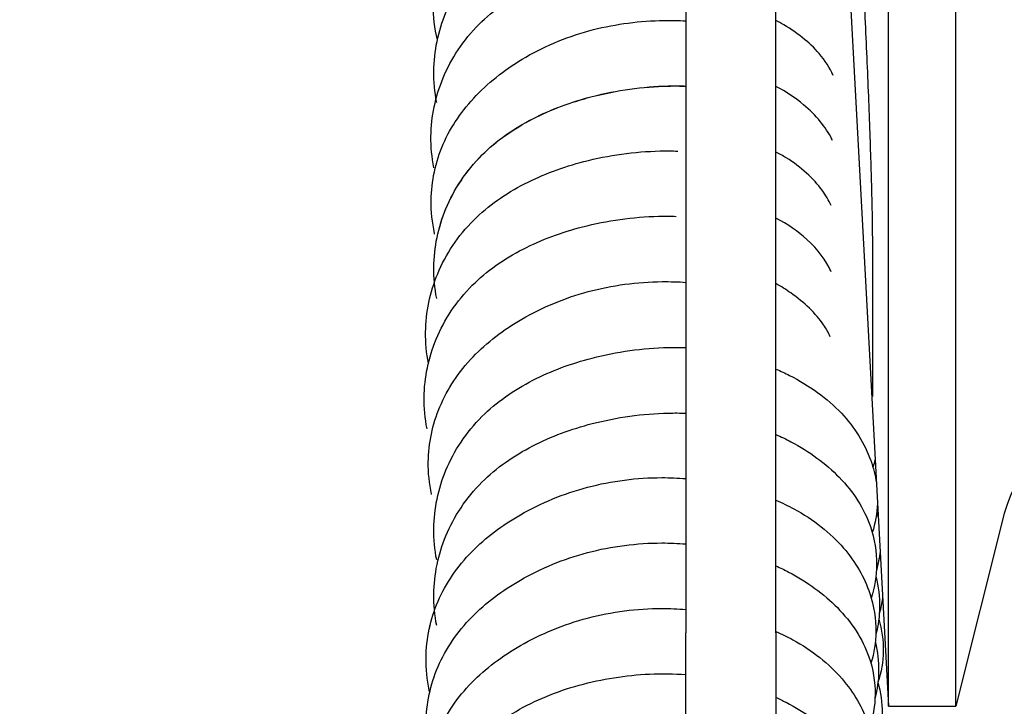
# Model space of a CAD drawing. Header units: millimetres. Extents: x 49320 to 60117, y -4209 to 20568.
# Tile 41 of 252: x 52403.54 to 52407.92, y -1972.93 to -1969.88. Entities that reach past the tile are written whole.
import ezdxf

# ---------------------------------------------------------------- set-up
doc = ezdxf.new("R2010")
doc.units = ezdxf.units.MM
doc.layers.add('_mt_hatch żelbet', color=8, linetype='Continuous', lineweight=9)
doc.layers.add('_mt_widok', color=253, linetype='Continuous')
doc.layers.add('ARCATA', color=4, linetype='Continuous')

# ---------------------------------------------------------------- blocks, each defined once
blk = doc.blocks.new('WINDA 1 DZ')
at = {"layer": 'ARCATA', "color": 5, "true_color": 0x1414ff}
for p, q in [((169.925, 76.9332), (169.925, 65.3942)), ((169.925, 76.9332), (169.925, 65.3942)), ((170.325, 65.3942), (170.325, 75.1687)), ((170.325, 65.3942), (170.325, 75.1687)), ((170.825, 65.0677), (170.825, 75.0437)), ((170.825, 65.0677), (170.825, 75.0437)), ((171.125, 65.0677), (171.125, 75.0437)), ((171.125, 65.0677), (171.125, 75.0437)), ((170.325, 74.2927), (170.825, 65.0677)), ((170.325, 74.2927), (170.825, 65.0677)), ((171.34, 65.9244), (171.125, 65.0677)), ((171.34, 65.9244), (171.125, 65.0677)), ((169.925, 62.8059), (169.925, 65.3942)), ((169.925, 62.8059), (169.925, 65.3942)), ((170.325, 65.3942), (170.325, 62.8059)), ((170.325, 65.3942), (170.325, 62.8059)), ((170.825, 65.0677), (171.125, 65.0677)), ((170.825, 65.0677), (171.125, 65.0677))]:
    blk.add_line(p, q, dxfattribs=at)
blk.add_arc((171.825, 65.8027), 0.5, 14.1209, 165.9106, dxfattribs=at)
blk.add_arc((171.825, 65.8027), 0.5, 14.1209, 165.9106, dxfattribs=at)
for points, knots in [([(168.82, 68.0312), (168.8076, 68.0827), (168.8015, 68.1354), (168.803, 68.2701), (168.8208, 68.3538), (168.887, 68.5097), (168.9354, 68.5837), (169.0595, 68.7197), (169.1386, 68.7825), (169.3113, 68.8784), (169.4051, 68.9144), (169.6016, 68.9654), (169.7069, 68.9802), (169.8489, 68.9855), (169.887, 68.9854), (169.925, 68.9839)], [114.550585, 114.550585, 114.550585, 114.550585, 114.744712, 114.744712, 115.051956, 115.051956, 115.357566, 115.357566, 115.681295, 115.681295, 115.983868, 115.983868, 116.296592, 116.296592, 116.410772, 116.410772, 116.410772, 116.410772]), ([(168.8169, 67.7528), (168.8078, 67.7989), (168.8036, 67.8457), (168.8052, 67.9798), (168.8233, 68.0685), (168.8935, 68.2376), (168.9477, 68.3201), (169.0813, 68.4537), (169.1592, 68.5082), (169.3258, 68.5937), (169.4156, 68.6268), (169.6172, 68.6789), (169.7326, 68.695), (169.8725, 68.6982), (169.8988, 68.6981), (169.925, 68.6973)], [108.382428, 108.382428, 108.382428, 108.382428, 108.555859, 108.555859, 108.883904, 108.883904, 109.220438, 109.220438, 109.520731, 109.520731, 109.810194, 109.810194, 110.152053, 110.152053, 110.230745, 110.230745, 110.230745, 110.230745]), ([(170.755, 67.1327), (170.755, 67.1755), (170.7542, 67.2366), (170.7507, 67.3866), (170.7481, 67.4783), (170.7412, 67.6803), (170.7368, 67.7935), (170.7271, 68.0241), (170.7215, 68.1445), (170.7098, 68.3762), (170.7035, 68.4906), (170.6957, 68.6215), (170.6941, 68.6472), (170.6926, 68.6723)], [0, 0, 0, 0, 0.345939, 0.345939, 0.699634, 0.699634, 1.056192, 1.056192, 1.408824, 1.408824, 1.756655, 1.756655, 1.843788, 1.843788, 1.843788, 1.843788]), ([(170.755, 67.1327), (170.755, 67.1755), (170.7542, 67.2366), (170.7507, 67.3866), (170.7481, 67.4783), (170.7412, 67.6803), (170.7368, 67.7935), (170.7271, 68.0241), (170.7215, 68.1445), (170.7098, 68.3762), (170.7035, 68.4906), (170.6957, 68.6215), (170.6941, 68.6472), (170.6926, 68.6723)], [0, 0, 0, 0, 0.345939, 0.345939, 0.699634, 0.699634, 1.056192, 1.056192, 1.408824, 1.408824, 1.756655, 1.756655, 1.843788, 1.843788, 1.843788, 1.843788]), ([(168.8043, 67.4624), (168.7952, 67.5086), (168.791, 67.5554), (168.7926, 67.6895), (168.8107, 67.7782), (168.8809, 67.9473), (168.9351, 68.0298), (169.0687, 68.1634), (169.1466, 68.2179), (169.3132, 68.3034), (169.403, 68.3365), (169.6047, 68.3886), (169.7201, 68.4047), (169.86, 68.4079), (169.8862, 68.4078), (169.9124, 68.4069)], [108.382428, 108.382428, 108.382428, 108.382428, 108.555859, 108.555859, 108.883904, 108.883904, 109.220438, 109.220438, 109.520731, 109.520731, 109.810194, 109.810194, 110.152053, 110.152053, 110.230745, 110.230745, 110.230745, 110.230745]), ([(168.8077, 67.1702), (168.7969, 67.2189), (168.7917, 67.2684), (168.7932, 67.402), (168.8112, 67.4878), (168.8799, 67.6454), (168.9307, 67.7189), (169.055, 67.8483), (169.1299, 67.9061), (169.3034, 68.0068), (169.4063, 68.049), (169.6146, 68.1022), (169.7218, 68.1157), (169.8597, 68.1177), (169.8924, 68.1171), (169.925, 68.1153)], [96.014654, 96.014654, 96.014654, 96.014654, 96.197652, 96.197652, 96.512417, 96.512417, 96.817267, 96.817267, 97.122277, 97.122277, 97.45726, 97.45726, 97.773755, 97.773755, 97.871975, 97.871975, 97.871975, 97.871975]), ([(170.5798, 67.8729), (170.5643, 67.9061), (170.5433, 67.939), (170.4743, 68.02), (170.4162, 68.0664), (170.3399, 68.1086), (170.3325, 68.1125), (170.325, 68.1164)], [271.5325211, 271.5325211, 271.5325211, 271.5325211, 271.7095942, 271.7095942, 271.9921343, 271.9921343, 272.0219282, 272.0219282, 272.0219282, 272.0219282]), ([(168.8169, 66.8812), (168.8078, 66.9274), (168.8036, 66.9741), (168.8052, 67.1082), (168.8233, 67.197), (168.8935, 67.366), (168.9477, 67.4485), (169.0813, 67.5821), (169.1592, 67.6366), (169.3258, 67.7221), (169.4156, 67.7552), (169.6172, 67.8074), (169.7326, 67.8234), (169.8725, 67.8267), (169.8988, 67.8265), (169.925, 67.8257)], [108.382428, 108.382428, 108.382428, 108.382428, 108.555859, 108.555859, 108.883904, 108.883904, 109.220438, 109.220438, 109.520731, 109.520731, 109.810194, 109.810194, 110.152053, 110.152053, 110.230745, 110.230745, 110.230745, 110.230745]), ([(168.8169, 66.8806), (168.8078, 66.9268), (168.8036, 66.9736), (168.8052, 67.1076), (168.8233, 67.1964), (168.8935, 67.3655), (168.9477, 67.4479), (169.0813, 67.5816), (169.1592, 67.6361), (169.3258, 67.7215), (169.4156, 67.7547), (169.6172, 67.8068), (169.7326, 67.8229), (169.8725, 67.8261), (169.8988, 67.826), (169.925, 67.8251)], [108.382428, 108.382428, 108.382428, 108.382428, 108.555859, 108.555859, 108.883904, 108.883904, 109.220438, 109.220438, 109.520731, 109.520731, 109.810194, 109.810194, 110.152053, 110.152053, 110.230745, 110.230745, 110.230745, 110.230745]), ([(170.577, 67.5829), (170.5758, 67.5853), (170.5747, 67.5877), (170.5467, 67.6429), (170.5036, 67.6958), (170.4124, 67.7721), (170.3709, 67.7999), (170.325, 67.8243)], [276.7523237, 276.7523237, 276.7523237, 276.7523237, 276.7652906, 276.7652906, 277.0516604, 277.0516604, 277.2353716, 277.2353716, 277.2353716, 277.2353716]), ([(168.7804, 66.5919), (168.7713, 66.6381), (168.7671, 66.6849), (168.7687, 66.819), (168.7868, 66.9077), (168.857, 67.0768), (168.9112, 67.1593), (169.0448, 67.2929), (169.1228, 67.3474), (169.2893, 67.4329), (169.3791, 67.466), (169.5808, 67.5181), (169.6962, 67.5342), (169.8361, 67.5374), (169.8623, 67.5373), (169.8885, 67.5364)], [108.382428, 108.382428, 108.382428, 108.382428, 108.555859, 108.555859, 108.883904, 108.883904, 109.220438, 109.220438, 109.520731, 109.520731, 109.810194, 109.810194, 110.152053, 110.152053, 110.230745, 110.230745, 110.230745, 110.230745]), ([(168.7804, 66.5919), (168.7713, 66.6381), (168.7671, 66.6849), (168.7687, 66.819), (168.7868, 66.9077), (168.857, 67.0768), (168.9112, 67.1593), (169.0448, 67.2929), (169.1228, 67.3474), (169.2893, 67.4329), (169.3791, 67.466), (169.5808, 67.5181), (169.6962, 67.5342), (169.8361, 67.5374), (169.8623, 67.5373), (169.8885, 67.5364)], [108.382428, 108.382428, 108.382428, 108.382428, 108.555859, 108.555859, 108.883904, 108.883904, 109.220438, 109.220438, 109.520731, 109.520731, 109.810194, 109.810194, 110.152053, 110.152053, 110.230745, 110.230745, 110.230745, 110.230745]), ([(170.5709, 67.2948), (170.56, 67.3175), (170.5465, 67.34), (170.4919, 67.4146), (170.4377, 67.4648), (170.356, 67.5153), (170.3408, 67.5239), (170.325, 67.5322)], [281.9758361, 281.9758361, 281.9758361, 281.9758361, 282.097171, 282.097171, 282.3878948, 282.3878948, 282.4508868, 282.4508868, 282.4508868, 282.4508868]), ([(168.7739, 66.3015), (168.7647, 66.3477), (168.7605, 66.3945), (168.7621, 66.5286), (168.7803, 66.6173), (168.8504, 66.7864), (168.9047, 66.8689), (169.0382, 67.0025), (169.1162, 67.057), (169.2827, 67.1425), (169.3726, 67.1756), (169.5742, 67.2277), (169.6896, 67.2438), (169.8295, 67.247), (169.8557, 67.2469), (169.882, 67.246)], [108.382428, 108.382428, 108.382428, 108.382428, 108.555859, 108.555859, 108.883904, 108.883904, 109.220438, 109.220438, 109.520731, 109.520731, 109.810194, 109.810194, 110.152053, 110.152053, 110.230745, 110.230745, 110.230745, 110.230745]), ([(170.5706, 66.9994), (170.548, 67.0494), (170.5119, 67.099), (170.4244, 67.1783), (170.3775, 67.2107), (170.325, 67.2388)], [287.1855743, 287.1855743, 287.1855743, 287.1855743, 287.4534784, 287.4534784, 287.6642537, 287.6642537, 287.6642537, 287.6642537]), ([(168.7941, 66.0101), (168.7839, 66.0574), (168.779, 66.1055), (168.7804, 66.2362), (168.798, 66.3204), (168.8645, 66.4789), (168.9149, 66.5551), (169.0398, 66.6855), (169.1141, 66.7422), (169.2849, 66.8412), (169.3853, 66.8829), (169.5957, 66.9401), (169.709, 66.9552), (169.8548, 66.9563), (169.89, 66.9551), (169.925, 66.9527)], [71.282673, 71.282673, 71.282673, 71.282673, 71.460081, 71.460081, 71.769765, 71.769765, 72.081717, 72.081717, 72.382609, 72.382609, 72.711632, 72.711632, 73.044683, 73.044683, 73.150513, 73.150513, 73.150513, 73.150513]), ([(170.5666, 66.7111), (170.5584, 66.7287), (170.5484, 66.7463), (170.502, 66.8141), (170.4515, 66.8631), (170.3701, 66.9202), (170.3481, 66.9341), (170.325, 66.9472)], [292.4084514, 292.4084514, 292.4084514, 292.4084514, 292.5045011, 292.5045011, 292.7839501, 292.7839501, 292.8787476, 292.8787476, 292.8787476, 292.8787476]), ([(168.8169, 65.7182), (168.8078, 65.7643), (168.8036, 65.8111), (168.8052, 65.9452), (168.8233, 66.0339), (168.8935, 66.203), (168.9477, 66.2855), (169.0813, 66.4191), (169.1592, 66.4736), (169.3258, 66.5591), (169.4156, 66.5922), (169.6172, 66.6443), (169.7326, 66.6604), (169.8725, 66.6636), (169.8988, 66.6635), (169.925, 66.6627)], [108.382428, 108.382428, 108.382428, 108.382428, 108.555859, 108.555859, 108.883904, 108.883904, 109.220438, 109.220438, 109.520731, 109.520731, 109.810194, 109.810194, 110.152053, 110.152053, 110.230745, 110.230745, 110.230745, 110.230745]), ([(170.325, 66.567), (170.3454, 66.5582), (170.3653, 66.5488), (170.4738, 66.4938), (170.5536, 66.4366), (170.6749, 66.3077), (170.7196, 66.2355), (170.7579, 66.128), (170.7662, 66.0946), (170.7712, 66.0609)], [67.4002191, 67.4002191, 67.4002191, 67.4002191, 67.4730984, 67.4730984, 67.808592, 67.808592, 68.1282885, 68.1282885, 68.2666616, 68.2666616, 68.2666616, 68.2666616]), ([(170.755, 66.445), (170.755, 66.445), (170.755, 66.445), (170.755, 66.4453), (170.755, 66.4464), (170.755, 66.4479)], [0.14409872, 0.14409872, 0.14409872, 0.14409872, 0.15041576, 0.15041576, 0.19796304, 0.19796304, 0.19796304, 0.19796304]), ([(170.755, 66.445), (170.755, 66.445), (170.755, 66.445), (170.755, 66.4453), (170.755, 66.4464), (170.755, 66.4479)], [0.14409872, 0.14409872, 0.14409872, 0.14409872, 0.15041576, 0.15041576, 0.19796304, 0.19796304, 0.19796304, 0.19796304]), ([(168.8169, 65.4265), (168.8078, 65.4727), (168.8036, 65.5195), (168.8052, 65.6535), (168.8233, 65.7423), (168.8935, 65.9114), (168.9477, 65.9938), (169.0813, 66.1275), (169.1592, 66.182), (169.3258, 66.2674), (169.4156, 66.3006), (169.6172, 66.3527), (169.7326, 66.3688), (169.8725, 66.372), (169.8988, 66.3719), (169.925, 66.371)], [108.382428, 108.382428, 108.382428, 108.382428, 108.555859, 108.555859, 108.883904, 108.883904, 109.220438, 109.220438, 109.520731, 109.520731, 109.810194, 109.810194, 110.152053, 110.152053, 110.230745, 110.230745, 110.230745, 110.230745]), ([(170.325, 66.2762), (170.3478, 66.2662), (170.3699, 66.2554), (170.4735, 66.2005), (170.5467, 66.1468), (170.6691, 66.0213), (170.7178, 65.9458), (170.7639, 65.8116), (170.773, 65.7539), (170.7717, 65.6476), (170.7636, 65.5976), (170.7484, 65.5491)], [61.218669, 61.218669, 61.218669, 61.218669, 61.300377, 61.300377, 61.614301, 61.614301, 61.948004, 61.948004, 62.182008, 62.182008, 62.386175, 62.386175, 62.386175, 62.386175]), ([(168.7839, 65.1393), (168.7738, 65.1868), (168.769, 65.235), (168.7704, 65.3678), (168.7884, 65.454), (168.8572, 65.6139), (168.909, 65.6895), (169.0348, 65.8176), (169.1084, 65.8732), (169.2797, 65.9716), (169.3817, 66.0135), (169.594, 66.0698), (169.7075, 66.0844), (169.8538, 66.0843), (169.8895, 66.0829), (169.925, 66.0801)], [52.730421, 52.730421, 52.730421, 52.730421, 52.908729, 52.908729, 53.225562, 53.225562, 53.537108, 53.537108, 53.833764, 53.833764, 54.167051, 54.167051, 54.500164, 54.500164, 54.607705, 54.607705, 54.607705, 54.607705]), ([(170.325, 65.9839), (170.3525, 65.972), (170.3791, 65.9592), (170.4914, 65.8985), (170.5674, 65.8387), (170.6781, 65.7099), (170.7179, 65.6409), (170.7608, 65.5137), (170.7703, 65.4555), (170.769, 65.3518), (170.7614, 65.3048), (170.7471, 65.2593)], [55.038635, 55.038635, 55.038635, 55.038635, 55.136581, 55.136581, 55.469974, 55.469974, 55.773639, 55.773639, 56.010248, 56.010248, 56.200223, 56.200223, 56.200223, 56.200223]), ([(168.7839, 64.8487), (168.7738, 64.8962), (168.769, 64.9444), (168.7704, 65.0772), (168.7884, 65.1634), (168.8572, 65.3233), (168.909, 65.3989), (169.0348, 65.5271), (169.1084, 65.5826), (169.2797, 65.6811), (169.3817, 65.7229), (169.594, 65.7793), (169.7075, 65.7938), (169.8538, 65.7938), (169.8895, 65.7923), (169.925, 65.7895)], [52.730421, 52.730421, 52.730421, 52.730421, 52.908729, 52.908729, 53.225562, 53.225562, 53.537108, 53.537108, 53.833764, 53.833764, 54.167051, 54.167051, 54.500164, 54.500164, 54.607705, 54.607705, 54.607705, 54.607705]), ([(170.325, 65.692), (170.3443, 65.6833), (170.3632, 65.6741), (170.4642, 65.6209), (170.5381, 65.5671), (170.661, 65.4417), (170.7104, 65.367), (170.7572, 65.2332), (170.7663, 65.1761), (170.7651, 65.0697), (170.7567, 65.019), (170.7412, 64.9699)], [48.858695, 48.858695, 48.858695, 48.858695, 48.928425, 48.928425, 49.24374, 49.24374, 49.577176, 49.577176, 49.807944, 49.807944, 50.015243, 50.015243, 50.015243, 50.015243]), ([(170.769, 65.645), (170.7807, 65.6002), (170.7864, 65.5543), (170.7853, 65.4686), (170.7798, 65.4278), (170.7693, 65.3878)], [86.7361604, 86.7361604, 86.7361604, 86.7361604, 86.9233429, 86.9233429, 87.08951, 87.08951, 87.08951, 87.08951]), ([(170.769, 65.645), (170.7807, 65.6002), (170.7864, 65.5543), (170.7853, 65.4686), (170.7798, 65.4278), (170.7693, 65.3878)], [86.7361604, 86.7361604, 86.7361604, 86.7361604, 86.9233429, 86.9233429, 87.08951, 87.08951, 87.08951, 87.08951]), ([(168.7839, 64.5575), (168.7738, 64.605), (168.769, 64.6532), (168.7704, 64.786), (168.7884, 64.8722), (168.8572, 65.0321), (168.909, 65.1077), (169.0348, 65.2359), (169.1084, 65.2914), (169.2797, 65.3899), (169.3817, 65.4317), (169.594, 65.4881), (169.7075, 65.5026), (169.8538, 65.5026), (169.8895, 65.5011), (169.925, 65.4983)], [52.730421, 52.730421, 52.730421, 52.730421, 52.908729, 52.908729, 53.225562, 53.225562, 53.537108, 53.537108, 53.833764, 53.833764, 54.167051, 54.167051, 54.500164, 54.500164, 54.607705, 54.607705, 54.607705, 54.607705]), ([(170.7822, 65.4553), (170.7959, 65.4083), (170.803, 65.3597), (170.8016, 65.2659), (170.7934, 65.2196), (170.7784, 65.1749)], [111.4799351, 111.4799351, 111.4799351, 111.4799351, 111.6772809, 111.6772809, 111.8630698, 111.8630698, 111.8630698, 111.8630698]), ([(170.7822, 65.4553), (170.7959, 65.4083), (170.803, 65.3597), (170.8016, 65.2659), (170.7934, 65.2196), (170.7784, 65.1749)], [111.4799351, 111.4799351, 111.4799351, 111.4799351, 111.6772809, 111.6772809, 111.8630698, 111.8630698, 111.8630698, 111.8630698]), ([(170.325, 65.4), (170.3507, 65.3887), (170.3756, 65.3765), (170.4858, 65.3167), (170.561, 65.257), (170.6714, 65.1285), (170.7113, 65.0595), (170.7542, 64.9324), (170.7638, 64.8743), (170.7624, 64.7708), (170.7548, 64.724), (170.7406, 64.6786)], [42.678367, 42.678367, 42.678367, 42.678367, 42.770453, 42.770453, 43.102137, 43.102137, 43.405942, 43.405942, 43.642141, 43.642141, 43.831394, 43.831394, 43.831394, 43.831394]), ([(170.7667, 65.3523), (170.7668, 65.3519), (170.7669, 65.3516), (170.7773, 65.3098), (170.782, 65.2675), (170.7811, 65.1846), (170.7755, 65.1433), (170.7652, 65.1028)], [80.554527, 80.554527, 80.554527, 80.554527, 80.5559078, 80.5559078, 80.728416, 80.728416, 80.897637, 80.897637, 80.897637, 80.897637]), ([(170.7667, 65.3523), (170.7668, 65.3519), (170.7669, 65.3516), (170.7773, 65.3098), (170.782, 65.2675), (170.7811, 65.1846), (170.7755, 65.1433), (170.7652, 65.1028)], [80.554527, 80.554527, 80.554527, 80.554527, 80.5559078, 80.5559078, 80.728416, 80.728416, 80.897637, 80.897637, 80.897637, 80.897637]), ([(168.7734, 64.2623), (168.7618, 64.3104), (168.756, 64.3596), (168.7574, 64.4867), (168.7745, 64.5657), (168.8361, 64.7164), (168.8821, 64.7898), (169.0024, 64.9278), (169.0808, 64.9928), (169.2545, 65.0948), (169.3505, 65.134), (169.5508, 65.1894), (169.6576, 65.2061), (169.8171, 65.2131), (169.8714, 65.2123), (169.925, 65.2084)], [34.172117, 34.172117, 34.172117, 34.172117, 34.352746, 34.352746, 34.643194, 34.643194, 34.943504, 34.943504, 35.272255, 35.272255, 35.585784, 35.585784, 35.903365, 35.903365, 36.065297, 36.065297, 36.065297, 36.065297]), ([(170.7784, 65.1748), (170.7909, 65.1296), (170.7973, 65.0831), (170.7962, 64.9973), (170.7906, 64.9575), (170.7803, 64.9186)], [105.2823669, 105.2823669, 105.2823669, 105.2823669, 105.471503, 105.471503, 105.633637, 105.633637, 105.633637, 105.633637]), ([(170.7784, 65.1748), (170.7909, 65.1296), (170.7973, 65.0831), (170.7962, 64.9973), (170.7906, 64.9575), (170.7803, 64.9186)], [105.2823669, 105.2823669, 105.2823669, 105.2823669, 105.471503, 105.471503, 105.633637, 105.633637, 105.633637, 105.633637]), ([(170.325, 65.1074), (170.3404, 65.1003), (170.3555, 65.0929), (170.4536, 65.0417), (170.5282, 64.988), (170.6534, 64.862), (170.7041, 64.7861), (170.7509, 64.6515), (170.7598, 64.5947), (170.7586, 64.4884), (170.7502, 64.4376), (170.7346, 64.3884)], [36.499065, 36.499065, 36.499065, 36.499065, 36.555012, 36.555012, 36.872014, 36.872014, 37.210215, 37.210215, 37.439759, 37.439759, 37.647533, 37.647533, 37.647533, 37.647533])]:
    blk.add_open_spline(points, degree=3, knots=knots, dxfattribs=at)
for points in [[(170.5761, 67.8806), (170.5751, 67.8799), (170.5742, 67.8792), (170.5733, 67.8785)], [(170.5761, 67.8806), (170.5751, 67.8799), (170.5742, 67.8792), (170.5733, 67.8785)], [(170.5788, 67.8737), (170.5789, 67.8739), (170.579, 67.8741), (170.5791, 67.8743)], [(170.5788, 67.8737), (170.5789, 67.8739), (170.579, 67.8741), (170.5791, 67.8743)], [(170.5727, 67.5916), (170.5717, 67.5908), (170.5707, 67.59), (170.5697, 67.5892)], [(170.5733, 67.5862), (170.5736, 67.5869), (170.574, 67.5876), (170.5744, 67.5883)], [(170.5694, 67.2978), (170.5691, 67.2975), (170.5687, 67.2972), (170.5684, 67.2969)], [(170.5697, 67.2958), (170.5698, 67.296), (170.5699, 67.2963), (170.57, 67.2965)], [(168.8069, 67.1667), (168.807, 67.1686), (168.8071, 67.1705), (168.8073, 67.1723)], [(170.755, 66.4479), (170.755, 66.5644), (170.755, 66.7958), (170.755, 67.1327)], [(170.755, 66.4479), (170.755, 66.5644), (170.755, 66.7958), (170.755, 67.1327)], [(170.5672, 67.0067), (170.5663, 67.006), (170.5655, 67.0053), (170.5646, 67.0046)], [(170.5664, 67.0031), (170.5668, 67.0039), (170.5673, 67.0048), (170.5677, 67.0056)], [(170.564, 66.7166), (170.5634, 66.7161), (170.5627, 66.7155), (170.5621, 66.715)], [(170.5642, 66.7132), (170.5644, 66.7137), (170.5647, 66.7142), (170.5649, 66.7147)], [(170.7655, 66.1646), (170.7627, 66.1533), (170.7594, 66.1422), (170.7558, 66.1311)], [(170.7655, 66.1646), (170.7627, 66.1533), (170.7594, 66.1422), (170.7558, 66.1311)], [(168.7938, 66.009), (168.7939, 66.0096), (168.7939, 66.0102), (168.794, 66.0108)], [(168.7938, 66.009), (168.7939, 66.0096), (168.7939, 66.0102), (168.794, 66.0108)], [(170.7762, 65.9689), (170.7744, 65.9257), (170.7667, 65.8821), (170.7533, 65.8398)], [(170.7762, 65.9689), (170.7744, 65.9257), (170.7667, 65.8821), (170.7533, 65.8398)], [(170.7732, 65.9321), (170.7756, 65.9233), (170.7777, 65.9144), (170.7796, 65.9055)], [(170.7732, 65.9321), (170.7756, 65.9233), (170.7777, 65.9144), (170.7796, 65.9055)], [(170.7877, 65.7556), (170.7847, 65.7278), (170.7792, 65.7), (170.7714, 65.6726)], [(170.7877, 65.7556), (170.7847, 65.7278), (170.7792, 65.7), (170.7714, 65.6726)], [(170.7868, 65.7479), (170.7874, 65.7458), (170.7879, 65.7436), (170.7885, 65.7415)], [(170.7868, 65.7479), (170.7874, 65.7458), (170.7879, 65.7436), (170.7885, 65.7415)], [(170.7989, 65.5484), (170.7958, 65.5261), (170.791, 65.5039), (170.7847, 65.482)], [(170.7989, 65.5484), (170.7958, 65.5261), (170.791, 65.5039), (170.7847, 65.482)], [(168.7865, 65.4232), (168.7865, 65.4242), (168.7866, 65.4253), (168.7867, 65.4263)], [(168.7865, 65.4232), (168.7865, 65.4242), (168.7866, 65.4253), (168.7867, 65.4263)], [(168.7828, 65.1353), (168.783, 65.1377), (168.7831, 65.1401), (168.7832, 65.1425)], [(168.7828, 65.1353), (168.783, 65.1377), (168.7831, 65.1401), (168.7832, 65.1425)]]:
    blk.add_open_spline(points, degree=3, dxfattribs=at)

msp = doc.modelspace()

# ---------------------------------------------------------------- hatches: boundary and pattern name
at = {"layer": '_mt_hatch żelbet', "ltscale": 2, "transparency": 33554687}
h = msp.add_hatch(dxfattribs=at)
h.set_pattern_fill('ANSI36', color=8)
h.set_pattern_definition([(45, (55916.9242, 1437.763), (1.683798, 6.173926), [7.9375, -1.5875, 0, -1.5875])])
edge = h.paths.add_edge_path()
edge.add_line((52283.3225, -2023), (52251.5763, -2023))
edge.add_line((52251.5763, -2023), (52251.5763, -1940.6))
edge.add_line((52251.5763, -1940.6), (52249.7263, -1940.6))
edge.add_line((52249.7263, -1940.6), (52249.6763, -1940.55))
edge.add_arc((52249.6263, -1940.55), 0.05, 0, 90)
edge.add_line((52249.6263, -1940.5), (52247.1263, -1940.5))
edge.add_line((52247.1263, -1940.5), (52247.1263, -1940.575))
edge.add_line((52247.1263, -1940.575), (52247.1013, -1940.6))
edge.add_line((52247.1013, -1940.6), (52246.9013, -1940.6))
edge.add_line((52246.9013, -1940.6), (52246.8763, -1940.575))
edge.add_line((52246.8763, -1940.575), (52246.8763, -1940.5))
edge.add_line((52246.8763, -1940.5), (52246.8263, -1940.5))
edge.add_line((52246.8263, -1940.5), (52246.8263, -1939.5))
edge.add_line((52246.8263, -1939.5), (52246.8763, -1939.5))
edge.add_line((52246.8763, -1939.5), (52246.8763, -1939.425))
edge.add_line((52246.8763, -1939.425), (52246.9013, -1939.4))
edge.add_line((52246.9013, -1939.4), (52247.1013, -1939.4))
edge.add_line((52247.1013, -1939.4), (52247.1263, -1939.425))
edge.add_line((52247.1263, -1939.425), (52247.1263, -1939.5))
edge.add_line((52247.1263, -1939.5), (52249.6263, -1939.5))
edge.add_arc((52249.6263, -1939.45), 0.05, 270, 360)
edge.add_line((52249.6763, -1939.45), (52249.7263, -1939.4))
edge.add_line((52249.7263, -1939.4), (52251.5763, -1939.4))
edge.add_line((52251.5763, -1939.4), (52251.5763, -1932.6))
edge.add_line((52251.5763, -1932.6), (52249.7263, -1932.6))
edge.add_line((52249.7263, -1932.6), (52249.6763, -1932.55))
edge.add_arc((52249.6263, -1932.55), 0.05, 0, 90)
edge.add_line((52249.6263, -1932.5), (52247.1263, -1932.5))
edge.add_line((52247.1263, -1932.5), (52247.1263, -1932.575))
edge.add_line((52247.1263, -1932.575), (52247.1013, -1932.6))
edge.add_line((52247.1013, -1932.6), (52246.9013, -1932.6))
edge.add_line((52246.9013, -1932.6), (52246.8763, -1932.575))
edge.add_line((52246.8763, -1932.575), (52246.8763, -1932.5))
edge.add_line((52246.8763, -1932.5), (52246.8263, -1932.5))
edge.add_line((52246.8263, -1932.5), (52246.8263, -1932.625))
edge.add_arc((52246.8013, -1932.625), 0.025, 270, 360, ccw=False)
edge.add_line((52246.8013, -1932.65), (52245.4513, -1932.65))
edge.add_arc((52245.4513, -1932.625), 0.025, 180, 270, ccw=False)
edge.add_line((52245.4263, -1932.6029), (52245.4263, -1932.5039))
edge.add_line((52245.4263, -1932.5039), (52244.1919, -1932.6))
edge.add_arc((52244.1763, -1932.4006), 0.2, 180, 274.4517, ccw=False)
edge.add_line((52243.9763, -1932.4006), (52243.9763, -1931.5994))
edge.add_arc((52244.1763, -1931.5994), 0.2, 85.5483, 180, ccw=False)
edge.add_line((52244.1919, -1931.4), (52245.4263, -1931.4961))
edge.add_line((52245.4263, -1931.4961), (52245.4263, -1931.3756))
edge.add_arc((52245.4513, -1931.375), 0.025, 90, 180, ccw=False)
edge.add_line((52245.4513, -1931.35), (52246.8013, -1931.35))
edge.add_arc((52246.8013, -1931.375), 0.025, 0, 90, ccw=False)
edge.add_line((52246.8263, -1931.375), (52246.8263, -1931.5))
edge.add_line((52246.8263, -1931.5), (52246.8763, -1931.5))
edge.add_line((52246.8763, -1931.5), (52246.8763, -1931.425))
edge.add_line((52246.8763, -1931.425), (52246.9013, -1931.4))
edge.add_line((52246.9013, -1931.4), (52247.1013, -1931.4))
edge.add_line((52247.1013, -1931.4), (52247.1263, -1931.425))
edge.add_line((52247.1263, -1931.425), (52247.1263, -1931.5))
edge.add_line((52247.1263, -1931.5), (52249.6263, -1931.5))
edge.add_arc((52249.6263, -1931.45), 0.05, 270, 360)
edge.add_line((52249.6763, -1931.45), (52249.7263, -1931.4))
edge.add_line((52249.7263, -1931.4), (52251.5763, -1931.4))
edge.add_line((52251.5763, -1931.4), (52251.5763, -1866.25))
edge.add_line((52251.5763, -1866.25), (52249.7263, -1866.25))
edge.add_line((52249.7263, -1866.25), (52249.6763, -1866.2))
edge.add_arc((52249.6263, -1866.2), 0.05, 0, 90)
edge.add_line((52249.6263, -1866.15), (52247.1263, -1866.15))
edge.add_line((52247.1263, -1866.15), (52247.1263, -1866.225))
edge.add_line((52247.1263, -1866.225), (52247.1013, -1866.25))
edge.add_line((52247.1013, -1866.25), (52246.9013, -1866.25))
edge.add_line((52246.9013, -1866.25), (52246.8763, -1866.225))
edge.add_line((52246.8763, -1866.225), (52246.8763, -1866.15))
edge.add_line((52246.8763, -1866.15), (52246.8263, -1866.15))
edge.add_line((52246.8263, -1866.15), (52246.8263, -1866.275))
edge.add_arc((52246.8013, -1866.275), 0.025, 270, 360, ccw=False)
edge.add_line((52246.8013, -1866.3), (52245.4513, -1866.3))
edge.add_arc((52245.4513, -1866.275), 0.025, 180, 270, ccw=False)
edge.add_line((52245.4263, -1866.275), (52245.4263, -1866.1539))
edge.add_line((52245.4263, -1866.1539), (52244.6919, -1866.25))
edge.add_arc((52244.6763, -1866.0506), 0.2, 180, 274.4517, ccw=False)
edge.add_line((52244.4763, -1866.0506), (52244.4763, -1865.2494))
edge.add_arc((52244.6763, -1865.2494), 0.2, 85.5483, 180, ccw=False)
edge.add_line((52244.6919, -1865.05), (52245.4263, -1865.1461))
edge.add_line((52245.4263, -1865.1461), (52245.4263, -1865.025))
edge.add_arc((52245.4513, -1865.025), 0.025, 90, 180, ccw=False)
edge.add_line((52245.4513, -1865), (52246.8013, -1865))
edge.add_arc((52246.8013, -1865.025), 0.025, 0, 90, ccw=False)
edge.add_line((52246.8263, -1865.025), (52246.8263, -1865.15))
edge.add_line((52246.8263, -1865.15), (52246.8763, -1865.15))
edge.add_line((52246.8763, -1865.15), (52246.8763, -1865.075))
edge.add_line((52246.8763, -1865.075), (52246.9013, -1865.05))
edge.add_line((52246.9013, -1865.05), (52247.1013, -1865.05))
edge.add_line((52247.1013, -1865.05), (52247.1263, -1865.075))
edge.add_line((52247.1263, -1865.075), (52247.1263, -1865.15))
edge.add_line((52247.1263, -1865.15), (52249.6263, -1865.15))
edge.add_arc((52249.6263, -1865.1), 0.05, 270, 360)
edge.add_line((52249.6763, -1865.1), (52249.7263, -1865.05))
edge.add_line((52249.7263, -1865.05), (52251.5763, -1865.05))
edge.add_line((52251.5763, -1865.05), (52251.5763, -1856.15))
edge.add_line((52251.5763, -1856.15), (52249.7263, -1856.15))
edge.add_line((52249.7263, -1856.15), (52249.6763, -1856.1))
edge.add_arc((52249.6263, -1856.1), 0.05, 0, 90)
edge.add_line((52249.6263, -1856.05), (52247.1263, -1856.05))
edge.add_line((52247.1263, -1856.05), (52247.1263, -1856.125))
edge.add_line((52247.1263, -1856.125), (52247.1013, -1856.15))
edge.add_line((52247.1013, -1856.15), (52246.9013, -1856.15))
edge.add_line((52246.9013, -1856.15), (52246.8763, -1856.125))
edge.add_line((52246.8763, -1856.125), (52246.8763, -1856.05))
edge.add_line((52246.8763, -1856.05), (52246.8263, -1856.05))
edge.add_line((52246.8263, -1856.05), (52246.8263, -1856.175))
edge.add_arc((52246.8013, -1856.175), 0.025, 270, 360, ccw=False)
edge.add_line((52246.8013, -1856.2), (52246.4455, -1856.2))
edge.add_spline(control_points=[(52246.4364, -1856.189), (52246.4364, -1856.189), (52246.4363, -1856.1889), (52246.4357, -1856.1887), (52246.4348, -1856.1883), (52246.4317, -1856.1873), (52246.4291, -1856.1866), (52246.4222, -1856.1851), (52246.4176, -1856.1842), (52246.407, -1856.1827), (52246.4009, -1856.182), (52246.3886, -1856.1812), (52246.3824, -1856.181), (52246.3763, -1856.181)], knot_values=[0.024008, 0.024008, 0.024008, 0.024008, 0.028269, 0.028269, 0.039404, 0.039404, 0.055597, 0.055597, 0.075883, 0.075883, 0.097542, 0.097542, 0.117485, 0.117485, 0.117485, 0.117485], degree=3, periodic=0)
edge.add_line((52246.3763, -1856.181), (52245.5763, -1856.181))
edge.add_spline(control_points=[(52245.5763, -1856.1983), (52245.5705, -1856.1983), (52245.5646, -1856.1982), (52245.5452, -1856.198), (52245.5321, -1856.1977), (52245.5073, -1856.1965), (52245.4957, -1856.1957), (52245.4749, -1856.1929), (52245.4654, -1856.191), (52245.4509, -1856.1857), (52245.4454, -1856.183), (52245.4364, -1856.1756), (52245.4329, -1856.1717), (52245.4278, -1856.1618), (52245.4263, -1856.1559), (52245.4263, -1856.1503)], knot_values=[0, 0, 0, 0, 0.0173, 0.0173, 0.057137, 0.057137, 0.096974, 0.096974, 0.13681, 0.13681, 0.163111, 0.163111, 0.180869, 0.180869, 0.199184, 0.199184, 0.199184, 0.199184], degree=3, periodic=0)
edge.add_line((52245.4263, -1856.1503), (52245.4263, -1856.0539))
edge.add_line((52245.4263, -1856.0539), (52244.6919, -1856.15))
edge.add_arc((52244.6763, -1855.9506), 0.2, 180, 274.4517, ccw=False)
edge.add_line((52244.4763, -1855.9506), (52244.4763, -1855.1494))
edge.add_arc((52244.6763, -1855.1494), 0.2, 85.5483, 180, ccw=False)
edge.add_line((52244.6919, -1854.95), (52245.4263, -1855.0461))
edge.add_line((52245.4263, -1855.0461), (52245.4263, -1854.925))
edge.add_arc((52245.4513, -1854.925), 0.025, 90, 180, ccw=False)
edge.add_line((52245.4513, -1854.9), (52246.8013, -1854.9))
edge.add_arc((52246.8013, -1854.925), 0.025, 0, 90, ccw=False)
edge.add_line((52246.8263, -1854.925), (52246.8263, -1855.05))
edge.add_line((52246.8263, -1855.05), (52246.8763, -1855.05))
edge.add_line((52246.8763, -1855.05), (52246.8763, -1854.975))
edge.add_line((52246.8763, -1854.975), (52246.9013, -1854.95))
edge.add_line((52246.9013, -1854.95), (52247.1013, -1854.95))
edge.add_line((52247.1013, -1854.95), (52247.1263, -1854.975))
edge.add_line((52247.1263, -1854.975), (52247.1263, -1855.05))
edge.add_line((52247.1263, -1855.05), (52249.6263, -1855.05))
edge.add_arc((52249.6263, -1855), 0.05, 270, 360)
edge.add_line((52249.6763, -1855), (52249.7263, -1854.95))
edge.add_line((52249.7263, -1854.95), (52251.5763, -1854.95))
edge.add_line((52251.5763, -1854.95), (52251.5763, -1829))
edge.add_line((52251.5763, -1829), (52283.3225, -1829))
edge.add_line((52283.3225, -1829), (52283.3225, -1814.1005))
edge.add_line((52283.3225, -1814.1005), (52236.5763, -1814.1005))
edge.add_line((52236.5763, -1814.1005), (52236.5763, -2038))
edge.add_line((52236.5763, -2038), (52283.3225, -2038))
edge.add_line((52283.3225, -2038.0001), (52283.3225, -2023))
h.paths.add_polyline_path([(52431.5763, -1814.1005), (52283.3225, -1814.1005), (52283.3225, -1829), (52416.5763, -1829), (52416.5713, -1929.1), (52416.5713, -1928.2), (52415.3013, -1928.2), (52414.9013, -1928.2), (52415.9013, -1929.2), (52415.9013, -1942.8), (52414.9013, -1943.8), (52415.3013, -1943.8), (52416.5713, -1943.8), (52416.5763, -1942.9), (52416.5763, -2012), (52431.5763, -2027)])
h.paths.add_polyline_path([(52394.7763, -2014.6463), (52434.3763, -2014.6463)])
h.paths.add_polyline_path([(52431.5763, -2038), (52431.5763, -2027), (52416.5763, -2012), (52416.5763, -2023), (52409.5763, -2023), (52409.5763, -2038)])
edge = h.paths.add_edge_path(flags=16)
edge.add_spline(control_points=[(52245.438, -1939.3876), (52245.4384, -1939.3871), (52245.4389, -1939.3867), (52245.4455, -1939.38), (52245.4525, -1939.3759), (52245.4601, -1939.3726)], knot_values=[0.127222, 0.127222, 0.127222, 0.127222, 0.129604, 0.129604, 0.161729, 0.161729, 0.161729, 0.161729], degree=3, periodic=0)
edge = h.paths.add_edge_path(flags=16)
edge.add_arc((52244.1763, -1940.4006), 0.2, 180, 274.4517, ccw=False)
edge.add_line((52243.9763, -1940.4006), (52243.9763, -1939.5994))
edge.add_arc((52244.1763, -1939.5994), 0.2, 85.5483, 180, ccw=False)
edge.add_line((52244.1919, -1939.4), (52245.4263, -1939.4961))
edge.add_line((52245.4263, -1939.4961), (52245.4263, -1940.0967))
edge.add_spline(control_points=[(52245.4263, -1940.0967), (52245.4263, -1940.0972), (52245.4263, -1940.0977), (52245.4265, -1940.1138), (52245.4288, -1940.1293), (52245.4382, -1940.1589), (52245.4451, -1940.173), (52245.4607, -1940.1946), (52245.4681, -1940.2027), (52245.4763, -1940.2099)], knot_values=[0.091168, 0.091168, 0.091168, 0.091168, 0.092523, 0.092523, 0.132421, 0.132421, 0.171812, 0.171812, 0.199493, 0.199493, 0.199493, 0.199493], degree=3, periodic=0)
edge.add_spline(control_points=[(52245.4763, -1940.2099), (52245.4798, -1940.2129), (52245.4833, -1940.2158), (52245.4999, -1940.2277), (52245.5142, -1940.2348), (52245.5444, -1940.2444), (52245.5605, -1940.2469), (52245.5763, -1940.2469)], knot_values=[0, 0, 0, 0, 0.011492, 0.011492, 0.051269, 0.051269, 0.091168, 0.091168, 0.091168, 0.091168], degree=3, periodic=0)
edge.add_line((52245.5763, -1940.2469), (52246.3763, -1940.2469))
edge.add_spline(control_points=[(52246.3763, -1940.2469), (52246.3767, -1940.2469), (52246.3771, -1940.2469), (52246.3826, -1940.247), (52246.3877, -1940.2478), (52246.3975, -1940.2509), (52246.4022, -1940.2532), (52246.4106, -1940.2589), (52246.4143, -1940.2624), (52246.4204, -1940.27), (52246.4226, -1940.2741), (52246.4256, -1940.2824), (52246.4263, -1940.2866), (52246.4263, -1940.2906)], knot_values=[0, 0, 0, 0, 0.001746, 0.001746, 0.02414, 0.02414, 0.046992, 0.046992, 0.070489, 0.070489, 0.093985, 0.093985, 0.117481, 0.117481, 0.117481, 0.117481], degree=3, periodic=0)
edge.add_spline(control_points=[(52246.4263, -1940.2964), (52246.4263, -1940.3017), (52246.4251, -1940.3073), (52246.42, -1940.3174), (52246.4161, -1940.322), (52246.4072, -1940.3292), (52246.4016, -1940.3323), (52246.3893, -1940.3364), (52246.3826, -1940.3374), (52246.3763, -1940.3374)], knot_values=[-0.075489, -0.075489, -0.075489, -0.075489, -0.056592, -0.056592, -0.037695, -0.037695, -0.018848, -0.018848, 0, 0, 0, 0], degree=3, periodic=0)
edge.add_line((52246.3763, -1940.3374), (52245.5763, -1940.3374))
edge.add_spline(control_points=[(52245.5763, -1940.3374), (52245.5576, -1940.3374), (52245.5376, -1940.3404), (52245.5008, -1940.3523), (52245.4841, -1940.3612), (52245.4569, -1940.3815), (52245.4451, -1940.3943), (52245.4298, -1940.4207), (52245.4263, -1940.4342), (52245.4263, -1940.4458)], knot_values=[0.959969, 0.959969, 0.959969, 0.959969, 1.016264, 1.016264, 1.07256, 1.07256, 1.132171, 1.132171, 1.191783, 1.191783, 1.191783, 1.191783], degree=3, periodic=0)
edge.add_line((52245.4263, -1940.4458), (52245.4263, -1940.4864))
edge.add_line((52245.4263, -1940.5039), (52244.1919, -1940.6))
h.paths.add_polyline_path([(52424.0558, -1941.7, -0.437158), (52424.2713, -1941.8994), (52424.2713, -1942.7006, -0.437158), (52424.0558, -1942.9), (52422.8213, -1942.8039), (52422.8213, -1942.925, -0.414214), (52422.7963, -1942.95), (52421.4463, -1942.95, -0.414214), (52421.4213, -1942.925), (52421.4213, -1942.8), (52421.3713, -1942.8), (52421.3713, -1942.875), (52421.3463, -1942.9), (52421.1463, -1942.9), (52421.1213, -1942.875), (52421.1213, -1942.8), (52418.6213, -1942.8, 0.414214), (52418.5713, -1942.85), (52418.5213, -1942.9), (52418.5213, -1941.7), (52418.5713, -1941.75, 0.414214), (52418.6213, -1941.8), (52421.1213, -1941.8), (52421.1213, -1941.725), (52421.1463, -1941.7), (52421.3463, -1941.7), (52421.3713, -1941.725), (52421.3713, -1941.8), (52421.4213, -1941.8), (52421.4213, -1941.675, -0.414214), (52421.4463, -1941.65), (52422.7963, -1941.65, -0.414214), (52422.8213, -1941.675), (52422.8213, -1941.7961)], flags=16)
edge = h.paths.add_edge_path(flags=16)
edge.add_line((52421.5713, -1929.0538), (52422.6713, -1929.0538))
edge.add_spline(control_points=[(52422.6713, -1929.0565), (52422.6848, -1929.0565), (52422.6983, -1929.0568), (52422.7243, -1929.0581), (52422.7368, -1929.0591), (52422.76, -1929.0622), (52422.7706, -1929.0642), (52422.7901, -1929.0704), (52422.799, -1929.0743), (52422.8099, -1929.0841), (52422.8127, -1929.0872), (52422.8185, -1929.0963), (52422.8208, -1929.1029), (52422.8213, -1929.1104), (52422.8213, -1929.1113), (52422.8213, -1929.1122)], knot_values=[0, 0, 0, 0, 0.039334, 0.039334, 0.078667, 0.078667, 0.118001, 0.118001, 0.157334, 0.157334, 0.171979, 0.171979, 0.193578, 0.193578, 0.196668, 0.196668, 0.196668, 0.196668], degree=3, periodic=0)
edge.add_line((52422.8213, -1929.1122), (52422.8213, -1929.1961))
edge.add_line((52422.8213, -1929.1961), (52424.0558, -1929.1))
edge.add_arc((52424.0713, -1929.2994), 0.2, 360, 94.4517, ccw=False)
edge.add_line((52424.2713, -1929.2994), (52424.2713, -1930.1006))
edge.add_arc((52424.0713, -1930.1006), 0.2, 265.5483, 360, ccw=False)
edge.add_line((52424.0558, -1930.3), (52422.8213, -1930.2039))
edge.add_line((52422.8213, -1930.2039), (52422.8213, -1930.319))
edge.add_arc((52422.7963, -1930.325), 0.025, 270, 360, ccw=False)
edge.add_line((52422.7963, -1930.35), (52421.4463, -1930.35))
edge.add_arc((52421.4463, -1930.325), 0.025, 180, 270, ccw=False)
edge.add_line((52421.4213, -1930.325), (52421.4213, -1930.2))
edge.add_line((52421.4213, -1930.2), (52421.3713, -1930.2))
edge.add_line((52421.3713, -1930.2), (52421.3713, -1930.275))
edge.add_line((52421.3713, -1930.275), (52421.3463, -1930.3))
edge.add_line((52421.3463, -1930.3), (52421.1463, -1930.3))
edge.add_line((52421.1463, -1930.3), (52421.1213, -1930.275))
edge.add_line((52421.1213, -1930.275), (52421.1213, -1930.2))
edge.add_line((52421.1213, -1930.2), (52418.6213, -1930.2))
edge.add_arc((52418.6213, -1930.25), 0.05, 90, 180)
edge.add_line((52418.5713, -1930.25), (52418.5213, -1930.3))
edge.add_line((52418.5213, -1930.3), (52416.5763, -1930.3))
edge.add_line((52416.5713, -1930.3), (52416.5713, -1929.1))
edge.add_line((52416.5763, -1929.1), (52418.5213, -1929.1))
edge.add_line((52418.5213, -1929.1), (52418.5713, -1929.15))
edge.add_arc((52418.6213, -1929.15), 0.05, 180, 270)
edge.add_line((52418.6213, -1929.2), (52421.1213, -1929.2))
edge.add_line((52421.1213, -1929.2), (52421.1213, -1929.125))
edge.add_line((52421.1213, -1929.125), (52421.1463, -1929.1))
edge.add_line((52421.1463, -1929.1), (52421.3463, -1929.1))
edge.add_line((52421.3463, -1929.1), (52421.3713, -1929.125))
edge.add_line((52421.3713, -1929.125), (52421.3713, -1929.2))
edge.add_line((52421.3713, -1929.2), (52421.4213, -1929.2))
edge.add_line((52421.4213, -1929.2), (52421.4213, -1929.1122))
edge.add_spline(control_points=[(52421.4213, -1929.1053), (52421.4213, -1929.1039), (52421.4214, -1929.1025), (52421.4223, -1929.0949), (52421.4248, -1929.0886), (52421.4308, -1929.0801), (52421.4338, -1929.0772), (52421.445, -1929.0684), (52421.4538, -1929.0651), (52421.4729, -1929.06), (52421.4834, -1929.0583), (52421.5063, -1929.0558), (52421.5187, -1929.055), (52421.5445, -1929.054), (52421.5579, -1929.0538), (52421.5713, -1929.0538)], knot_values=[0, 0, 0, 0, 0.004418, 0.004418, 0.024591, 0.024591, 0.039334, 0.039334, 0.078667, 0.078667, 0.118001, 0.118001, 0.157334, 0.157334, 0.196668, 0.196668, 0.196668, 0.196668], degree=3, periodic=0)
edge = h.paths.add_edge_path(flags=16)
edge.add_spline(control_points=[(52422.8213, -1929.1122), (52422.8213, -1929.1113), (52422.8213, -1929.1104), (52422.8208, -1929.1029), (52422.8185, -1929.0963), (52422.8127, -1929.0872), (52422.8099, -1929.0841), (52422.799, -1929.0743), (52422.7901, -1929.0704), (52422.7706, -1929.0642), (52422.76, -1929.0622), (52422.7368, -1929.0591), (52422.7243, -1929.0581), (52422.6983, -1929.0568), (52422.6848, -1929.0565), (52422.6713, -1929.0565)], knot_values=[0, 0, 0, 0, 0.00309, 0.00309, 0.024689, 0.024689, 0.039334, 0.039334, 0.078667, 0.078667, 0.118001, 0.118001, 0.157334, 0.157334, 0.196668, 0.196668, 0.196668, 0.196668], degree=3, periodic=0)
edge.add_spline(control_points=[(52422.6713, -1929.0538), (52422.6761, -1929.0538), (52422.681, -1929.0538), (52422.6992, -1929.054), (52422.7125, -1929.0545), (52422.7374, -1929.0559), (52422.7493, -1929.057), (52422.7707, -1929.0602), (52422.7805, -1929.0624), (52422.7957, -1929.0682), (52422.8017, -1929.0712), (52422.8111, -1929.0792), (52422.8147, -1929.0834), (52422.8199, -1929.0935), (52422.8213, -1929.0996), (52422.8213, -1929.1053)], knot_values=[0, 0, 0, 0, 0.014118, 0.014118, 0.053458, 0.053458, 0.092798, 0.092798, 0.132138, 0.132138, 0.159634, 0.159634, 0.178131, 0.178131, 0.1967, 0.1967, 0.1967, 0.1967], degree=3, periodic=0)
h.paths.add_polyline_path([(52416.5763, -1941.7), (52416.5713, -1942.9), (52416.5713, -1941.7)], is_closed=False, flags=16)
h.paths.add_polyline_path([(52416.5763, -1930.3), (52416.5713, -1941.7), (52416.5713, -1930.3)], is_closed=False, flags=16)
edge = h.paths.add_edge_path(flags=0)
edge.add_spline(control_points=[(52422.6713, -1942.4147), (52422.6901, -1942.4147), (52422.7101, -1942.4184), (52422.7469, -1942.4333), (52422.7636, -1942.4445), (52422.7907, -1942.4709), (52422.8025, -1942.4879), (52422.8178, -1942.5243), (52422.8213, -1942.5436), (52422.8213, -1942.5611)], knot_values=[0.728155, 0.728155, 0.728155, 0.728155, 0.78445, 0.78445, 0.840746, 0.840746, 0.900357, 0.900357, 0.959969, 0.959969, 0.959969, 0.959969], degree=3, periodic=0)
edge.add_spline(control_points=[(52422.8213, -1942.5611), (52422.8213, -1942.5436), (52422.8178, -1942.5243), (52422.8025, -1942.4879), (52422.7907, -1942.4709), (52422.7636, -1942.4445), (52422.7469, -1942.4333), (52422.7101, -1942.4184), (52422.6901, -1942.4147), (52422.6713, -1942.4147)], knot_values=[0.728155, 0.728155, 0.728155, 0.728155, 0.787767, 0.787767, 0.847378, 0.847378, 0.903674, 0.903674, 0.959969, 0.959969, 0.959969, 0.959969], degree=3, periodic=0)

# ---------------------------------------------------------------- block references
at = {"layer": '_mt_widok', "ltscale": 3}
msp.add_blockref('WINDA 1 DZ', (52236.5763, -2038), dxfattribs=at)

doc.saveas('drawing.dxf')
